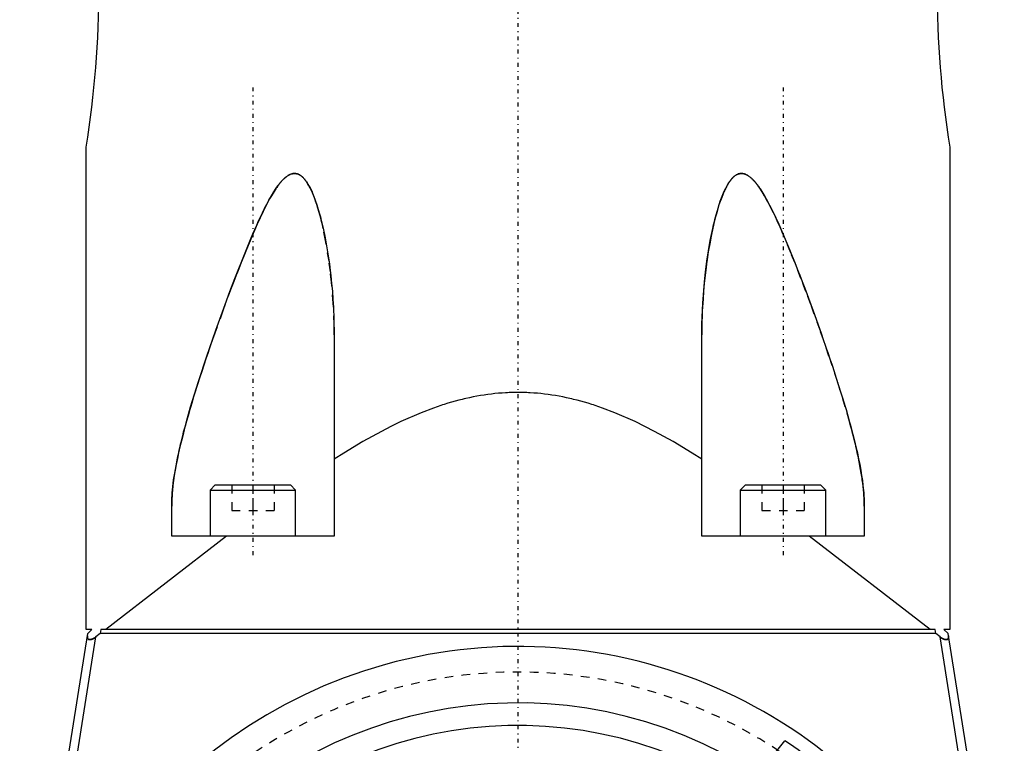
# Model space of a CAD drawing. Extents: x -565 to 216, y -1 to 791.
# Tile 5 of 13: x -158 to -43, y 367 to 451. Entities that reach past the tile are written whole.
import ezdxf

# ---------------------------------------------------------------- set-up
doc = ezdxf.new("R2010")
doc.units = 0
doc.linetypes.add('CENTER', pattern=[1.5, 0.45, -0.5, 0.05, -0.5])
doc.linetypes.add('DASHED', pattern=[2, 1, -1])
for name, color, linetype in [('AM_0', 7, 'CONTINUOUS'), ('AM_3', 7, 'DASHED'), ('AM_7', 7, 'CENTER')]:
    doc.layers.add(name, color=color, linetype=linetype)

msp = doc.modelspace()

# ---------------------------------------------------------------- linework, layer by layer
at = {"layer": 'AM_0', "color": 7, "linetype": 'CONTINUOUS'}
for p, q in [((-150.5, 380), (-150.5, 436.41)), ((-49.5, 436.41), (-49.5, 380)), ((-121.5, 414.45), (-121.5, 390.89)), ((-78.5, 390.89), (-78.5, 414.45)), ((-135.4, 396.89), (-136, 396.29)), ((-136, 396.29), (-136, 390.89)), ((-136, 396.29), (-126, 396.29)), ((-135.4, 396.89), (-126.6, 396.89)), ((-126, 396.29), (-126.6, 396.89)), ((-126, 390.89), (-126, 396.29)), ((-73.4, 396.89), (-74, 396.29)), ((-74, 396.29), (-74, 390.89)), ((-74, 396.29), (-64, 396.29)), ((-73.4, 396.89), (-64.6, 396.89)), ((-64, 396.29), (-64.6, 396.89)), ((-64, 390.89), (-64, 396.29)), ((-140.5, 390.89), (-140.5, 394.42)), ((-59.5, 394.42), (-59.5, 390.89)), ((-134.07, 390.89), (-148.2, 380)), ((-121.5, 390.89), (-140.5, 390.89)), ((-59.5, 390.89), (-78.5, 390.89)), ((-51.8, 380), (-65.93, 390.89)), ((-149.82, 380), (-150.5, 380)), ((-150.31, 379.51), (-149.82, 380)), ((-148.8, 380), (-148.86, 379.5)), ((-51.2, 380), (-148.8, 380)), ((-51.14, 379.5), (-51.2, 380)), ((-49.5, 380), (-50.18, 380)), ((-50.18, 380), (-49.69, 379.51)), ((-158.27, 329.23), (-150.31, 379.51)), ((-157.29, 329.07), (-149.36, 379.12)), ((-148.86, 379.5), (-149.36, 379.12)), ((-51.14, 379.5), (-148.86, 379.5)), ((-50.64, 379.12), (-51.14, 379.5)), ((-44.48, 340.22), (-50.64, 379.12)), ((-43.12, 338.05), (-49.69, 379.51)), ((-72.66, 362.19), (-68.78, 366.98))]:
    msp.add_line(p, q, dxfattribs=at)
for points in [[(-140.5, 394.42, 0), (-140.5, 394.58, 0), (-140.49, 394.92, 0), (-140.48, 395.26, 0), (-140.47, 395.43, 0), (-140.46, 395.61, 0), (-140.43, 395.97, 0), (-140.4, 396.33, 0), (-140.36, 396.71, 0), (-140.32, 397.09, 0), (-140.27, 397.48, 0), (-140.24, 397.68, 0), (-140.21, 397.88, 0), (-140.14, 398.29, 0), (-140.07, 398.71, 0), (-139.99, 399.14, 0), (-139.91, 399.58, 0), (-139.82, 400.02, 0), (-139.77, 400.25, 0), (-139.72, 400.48, 0), (-139.62, 400.94, 0), (-139.51, 401.41, 0), (-139.46, 401.65, 0), (-139.4, 401.89, 0), (-139.28, 402.37, 0), (-139.16, 402.85, 0), (-139.1, 403.1, 0), (-139.03, 403.34, 0), (-138.9, 403.82, 0), (-138.77, 404.31, 0), (-138.28, 406.02, 0), (-137.36, 408.98, 0), (-136.37, 411.97, 0), (-135.33, 414.99, 0), (-134.24, 418.01, 0), (-133.68, 419.52, 0), (-133.1, 421.03, 0), (-131.92, 424.05, 0), (-131.2, 425.78, 0), (-130.99, 426.28, 0), (-130.77, 426.78, 0), (-130.66, 427.03, 0), (-130.55, 427.27, 0), (-130.33, 427.77, 0), (-130.1, 428.25, 0), (-129.87, 428.73, 0), (-129.63, 429.21, 0), (-129.38, 429.71, 0), (-129.25, 429.96, 0), (-129.12, 430.21, 0), (-128.84, 430.69, 0), (-128.56, 431.16, 0), (-128.27, 431.61, 0), (-128.09, 431.86, 0), (-128.04, 431.94, 0), (-127.98, 432.01, 0), (-127.96, 432.04, 0), (-127.93, 432.08, 0), (-127.87, 432.15, 0), (-127.82, 432.22, 0), (-127.76, 432.29, 0), (-127.7, 432.36, 0), (-127.64, 432.42, 0), (-127.61, 432.46, 0), (-127.58, 432.49, 0), (-127.52, 432.55, 0), (-127.46, 432.62, 0), (-127.43, 432.65, 0), (-127.4, 432.68, 0), (-127.34, 432.74, 0), (-127.28, 432.79, 0), (-127.24, 432.82, 0), (-127.21, 432.85, 0), (-127.15, 432.9, 0), (-127.08, 432.95, 0), (-127.01, 433, 0), (-126.94, 433.05, 0), (-126.87, 433.1, 0), (-126.84, 433.12, 0), (-126.8, 433.14, 0), (-126.73, 433.17, 0), (-126.66, 433.21, 0), (-126.59, 433.24, 0), (-126.51, 433.27, 0), (-126.44, 433.29, 0), (-126.4, 433.3, 0), (-126.36, 433.3, 0), (-126.29, 433.32, 0), (-126.21, 433.32, 0), (-126.14, 433.33, 0), (-126.06, 433.32, 0), (-125.99, 433.32, 0), (-125.95, 433.31, 0), (-125.91, 433.3, 0), (-125.84, 433.29, 0), (-125.77, 433.27, 0), (-125.7, 433.24, 0), (-125.63, 433.21, 0), (-125.56, 433.18, 0), (-125.53, 433.16, 0), (-125.5, 433.14, 0), (-125.43, 433.1, 0), (-125.37, 433.05, 0), (-125.31, 433, 0), (-125.25, 432.96, 0), (-125.19, 432.9, 0), (-125.17, 432.88, 0), (-125.14, 432.85, 0), (-125.08, 432.79, 0), (-125.03, 432.74, 0), (-125, 432.71, 0), (-124.98, 432.68, 0), (-124.93, 432.61, 0), (-124.87, 432.55, 0), (-124.85, 432.51, 0), (-124.82, 432.48, 0), (-124.77, 432.4, 0), (-124.71, 432.33, 0), (-124.66, 432.24, 0), (-124.6, 432.16, 0), (-124.55, 432.06, 0), (-124.52, 432.02, 0), (-124.49, 431.97, 0), (-124.43, 431.87, 0), (-124.38, 431.76, 0), (-124.32, 431.65, 0), (-124.26, 431.54, 0), (-124.2, 431.42, 0), (-124.17, 431.36, 0), (-124.14, 431.29, 0), (-124.08, 431.16, 0), (-124.02, 431.03, 0), (-124, 430.96, 0), (-123.83, 430.53, 0), (-123.51, 429.64, 0), (-123.24, 428.72, 0), (-123.11, 428.26, 0), (-123, 427.81, 0), (-122.79, 426.92, 0), (-122.6, 426.01, 0), (-122.42, 425.09, 0), (-122.26, 424.16, 0), (-122.12, 423.24, 0), (-122.06, 422.77, 0), (-122, 422.31, 0), (-121.89, 421.39, 0), (-121.79, 420.47, 0), (-121.71, 419.54, 0), (-121.64, 418.61, 0), (-121.59, 417.68, 0), (-121.56, 417.22, 0), (-121.54, 416.76, 0), (-121.52, 415.83, 0), (-121.5, 414.91, 0), (-121.5, 414.45, 0)], [(-78.5, 414.45, 0), (-78.49, 415.68, 0), (-78.39, 418.14, 0), (-78.19, 420.6, 0), (-78.06, 421.83, 0), (-77.9, 423.06, 0), (-77.51, 425.48, 0), (-77.22, 426.9, 0), (-77.13, 427.3, 0), (-77.03, 427.7, 0), (-76.98, 427.9, 0), (-76.93, 428.1, 0), (-76.83, 428.49, 0), (-76.72, 428.88, 0), (-76.6, 429.28, 0), (-76.48, 429.68, 0), (-76.34, 430.08, 0), (-76.27, 430.28, 0), (-76.19, 430.48, 0), (-76.04, 430.87, 0), (-75.88, 431.25, 0), (-75.7, 431.61, 0), (-75.51, 431.96, 0), (-75.39, 432.17, 0), (-75.36, 432.22, 0), (-75.32, 432.28, 0), (-75.3, 432.31, 0), (-75.28, 432.34, 0), (-75.24, 432.39, 0), (-75.2, 432.45, 0), (-75.18, 432.47, 0), (-75.16, 432.5, 0), (-75.12, 432.55, 0), (-75.08, 432.6, 0), (-75.06, 432.63, 0), (-75.04, 432.65, 0), (-75, 432.7, 0), (-74.96, 432.75, 0), (-74.92, 432.8, 0), (-74.87, 432.84, 0), (-74.83, 432.88, 0), (-74.8, 432.91, 0), (-74.78, 432.93, 0), (-74.73, 432.97, 0), (-74.68, 433.01, 0), (-74.63, 433.05, 0), (-74.58, 433.08, 0), (-74.53, 433.12, 0), (-74.51, 433.13, 0), (-74.48, 433.15, 0), (-74.43, 433.18, 0), (-74.37, 433.21, 0), (-74.32, 433.23, 0), (-74.26, 433.26, 0), (-74.2, 433.27, 0), (-74.17, 433.28, 0), (-74.14, 433.29, 0), (-74.09, 433.3, 0), (-74.03, 433.32, 0), (-73.97, 433.32, 0), (-73.9, 433.33, 0), (-73.84, 433.33, 0), (-73.81, 433.33, 0), (-73.78, 433.32, 0), (-73.72, 433.32, 0), (-73.66, 433.31, 0), (-73.6, 433.3, 0), (-73.54, 433.28, 0), (-73.48, 433.26, 0), (-73.45, 433.25, 0), (-73.42, 433.24, 0), (-73.36, 433.22, 0), (-73.3, 433.19, 0), (-73.27, 433.17, 0), (-73.24, 433.16, 0), (-73.18, 433.13, 0), (-73.12, 433.09, 0), (-73.09, 433.08, 0), (-73.07, 433.06, 0), (-73.01, 433.02, 0), (-72.95, 432.98, 0), (-72.9, 432.94, 0), (-72.85, 432.9, 0), (-72.79, 432.85, 0), (-72.77, 432.83, 0), (-72.74, 432.81, 0), (-72.69, 432.76, 0), (-72.64, 432.71, 0), (-72.59, 432.67, 0), (-72.54, 432.61, 0), (-72.48, 432.56, 0), (-72.46, 432.53, 0), (-72.43, 432.5, 0), (-72.38, 432.45, 0), (-72.32, 432.38, 0), (-72.3, 432.35, 0), (-72.27, 432.32, 0), (-72.21, 432.25, 0), (-72.15, 432.18, 0), (-72.13, 432.15, 0), (-72.1, 432.11, 0), (-72.04, 432.03, 0), (-71.98, 431.96, 0), (-71.92, 431.87, 0), (-71.86, 431.79, 0), (-71.79, 431.7, 0), (-71.76, 431.66, 0), (-71.73, 431.61, 0), (-71.67, 431.51, 0), (-71.6, 431.42, 0), (-71.37, 431.04, 0), (-71.16, 430.7, 0), (-70.96, 430.35, 0), (-70.57, 429.62, 0), (-70.2, 428.87, 0), (-69.84, 428.12, 0), (-69.51, 427.4, 0), (-69.18, 426.67, 0), (-69.02, 426.3, 0), (-68.86, 425.93, 0), (-68.55, 425.18, 0), (-68.24, 424.43, 0), (-67.93, 423.67, 0), (-67.63, 422.92, 0), (-67.34, 422.17, 0), (-67.19, 421.79, 0), (-67.05, 421.42, 0), (-66.76, 420.67, 0), (-66.47, 419.91, 0), (-65.49, 417.27, 0), (-64.55, 414.64, 0), (-64.29, 413.89, 0), (-64.02, 413.14, 0), (-63.9, 412.76, 0), (-63.77, 412.39, 0), (-63.51, 411.64, 0), (-63.26, 410.89, 0), (-63.02, 410.15, 0), (-62.77, 409.4, 0), (-62.54, 408.66, 0), (-62.42, 408.29, 0), (-62.3, 407.92, 0), (-62.07, 407.18, 0), (-61.85, 406.44, 0), (-61.74, 406.08, 0), (-61.63, 405.71, 0), (-61.42, 404.98, 0), (-61.21, 404.25, 0), (-61.11, 403.88, 0), (-61.02, 403.52, 0), (-60.83, 402.79, 0), (-60.65, 402.07, 0), (-60.47, 401.36, 0), (-60.31, 400.65, 0), (-60.17, 399.96, 0), (-60.1, 399.62, 0), (-60.03, 399.29, 0), (-59.92, 398.64, 0), (-59.81, 398.01, 0), (-59.72, 397.41, 0), (-59.65, 396.82, 0), (-59.59, 396.25, 0), (-59.57, 395.98, 0), (-59.55, 395.71, 0), (-59.52, 395.18, 0), (-59.5, 394.67, 0), (-59.5, 394.42, 0)], [(-78.5, 399.9, 0), (-79.63, 400.62, 0), (-81.86, 401.96, 0), (-84.03, 403.16, 0), (-85.15, 403.74, 0), (-86.3, 404.3, 0), (-88.69, 405.34, 0), (-90.13, 405.89, 0), (-90.55, 406.04, 0), (-90.96, 406.18, 0), (-91.17, 406.25, 0), (-91.38, 406.31, 0), (-91.8, 406.44, 0), (-92.22, 406.57, 0), (-92.65, 406.68, 0), (-93.07, 406.8, 0), (-93.49, 406.9, 0), (-93.71, 406.95, 0), (-93.92, 407, 0), (-94.34, 407.1, 0), (-94.77, 407.18, 0), (-95.19, 407.27, 0), (-95.62, 407.34, 0), (-96.04, 407.41, 0), (-96.25, 407.44, 0), (-96.47, 407.47, 0), (-96.89, 407.52, 0), (-97.31, 407.57, 0), (-97.73, 407.61, 0), (-98.15, 407.64, 0), (-98.56, 407.67, 0), (-98.77, 407.68, 0), (-98.98, 407.69, 0), (-99.39, 407.7, 0), (-99.8, 407.7, 0), (-100, 407.71, 0), (-100.2, 407.7, 0), (-100.61, 407.7, 0), (-101.02, 407.69, 0), (-101.23, 407.68, 0), (-101.44, 407.67, 0), (-101.85, 407.64, 0), (-102.27, 407.61, 0), (-102.69, 407.57, 0), (-103.11, 407.52, 0), (-103.53, 407.47, 0), (-103.75, 407.44, 0), (-103.96, 407.41, 0), (-104.38, 407.34, 0), (-104.81, 407.27, 0), (-105.23, 407.18, 0), (-105.66, 407.1, 0), (-106.08, 407, 0), (-106.29, 406.95, 0), (-106.51, 406.9, 0), (-106.93, 406.8, 0), (-107.35, 406.68, 0), (-107.78, 406.57, 0), (-108.2, 406.44, 0), (-108.62, 406.31, 0), (-108.83, 406.25, 0), (-109.04, 406.18, 0), (-109.45, 406.04, 0), (-109.87, 405.89, 0), (-111.31, 405.34, 0), (-113.7, 404.3, 0), (-114.85, 403.74, 0), (-115.97, 403.16, 0), (-118.14, 401.96, 0), (-120.37, 400.62, 0), (-121.5, 399.9, 0)], [(-149.36, 379.12, 0), (-149.37, 379.11, 0), (-149.38, 379.1, 0), (-149.4, 379.09, 0), (-149.41, 379.08, 0), (-149.42, 379.08, 0), (-149.43, 379.07, 0), (-149.45, 379.06, 0), (-149.46, 379.05, 0), (-149.48, 379.03, 0), (-149.49, 379.02, 0), (-149.5, 379.02, 0), (-149.51, 379.01, 0), (-149.52, 379, 0), (-149.54, 378.99, 0), (-149.55, 378.98, 0), (-149.57, 378.98, 0), (-149.59, 378.97, 0), (-149.59, 378.96, 0), (-149.6, 378.96, 0), (-149.62, 378.95, 0), (-149.63, 378.94, 0), (-149.64, 378.94, 0), (-149.65, 378.93, 0), (-149.66, 378.92, 0), (-149.67, 378.92, 0), (-149.68, 378.91, 0), (-149.69, 378.91, 0), (-149.7, 378.9, 0), (-149.72, 378.9, 0), (-149.73, 378.89, 0), (-149.75, 378.88, 0), (-149.76, 378.88, 0), (-149.77, 378.87, 0), (-149.78, 378.87, 0), (-149.79, 378.86, 0), (-149.8, 378.86, 0), (-149.82, 378.85, 0), (-149.83, 378.85, 0), (-149.85, 378.84, 0), (-149.85, 378.84, 0), (-149.86, 378.84, 0), (-149.88, 378.83, 0), (-149.89, 378.83, 0), (-149.9, 378.82, 0), (-149.92, 378.82, 0), (-149.93, 378.82, 0), (-149.94, 378.81, 0), (-149.95, 378.81, 0), (-149.96, 378.81, 0), (-149.97, 378.81, 0), (-149.99, 378.8, 0), (-150, 378.8, 0), (-150.01, 378.8, 0), (-150.02, 378.8, 0), (-150.03, 378.8, 0), (-150.04, 378.8, 0), (-150.05, 378.8, 0), (-150.06, 378.8, 0), (-150.08, 378.8, 0), (-150.09, 378.8, 0), (-150.1, 378.8, 0), (-150.1, 378.8, 0), (-150.11, 378.8, 0), (-150.12, 378.8, 0), (-150.13, 378.8, 0), (-150.14, 378.8, 0), (-150.15, 378.8, 0), (-150.16, 378.81, 0), (-150.16, 378.81, 0), (-150.17, 378.81, 0), (-150.18, 378.81, 0), (-150.19, 378.82, 0), (-150.2, 378.82, 0), (-150.21, 378.82, 0), (-150.22, 378.83, 0), (-150.22, 378.83, 0), (-150.23, 378.83, 0), (-150.23, 378.84, 0), (-150.24, 378.84, 0), (-150.25, 378.85, 0), (-150.26, 378.86, 0), (-150.27, 378.86, 0), (-150.27, 378.86, 0), (-150.27, 378.87, 0), (-150.28, 378.87, 0), (-150.29, 378.88, 0), (-150.29, 378.89, 0), (-150.3, 378.9, 0), (-150.3, 378.9, 0), (-150.31, 378.91, 0), (-150.31, 378.91, 0), (-150.31, 378.92, 0), (-150.32, 378.93, 0), (-150.32, 378.94, 0), (-150.33, 378.95, 0), (-150.33, 378.95, 0), (-150.33, 378.96, 0), (-150.33, 378.96, 0), (-150.34, 378.97, 0), (-150.34, 378.98, 0), (-150.34, 378.99, 0), (-150.35, 379, 0), (-150.35, 379.01, 0), (-150.35, 379.02, 0), (-150.35, 379.02, 0), (-150.35, 379.03, 0), (-150.35, 379.04, 0), (-150.36, 379.05, 0), (-150.36, 379.05, 0), (-150.36, 379.06, 0), (-150.36, 379.07, 0), (-150.36, 379.08, 0), (-150.36, 379.08, 0), (-150.36, 379.09, 0), (-150.36, 379.11, 0), (-150.36, 379.12, 0), (-150.36, 379.13, 0), (-150.36, 379.14, 0), (-150.36, 379.15, 0), (-150.36, 379.15, 0), (-150.36, 379.16, 0), (-150.36, 379.18, 0), (-150.36, 379.19, 0), (-150.36, 379.2, 0), (-150.36, 379.21, 0), (-150.36, 379.22, 0), (-150.35, 379.23, 0), (-150.35, 379.24, 0), (-150.35, 379.25, 0), (-150.35, 379.26, 0)], [(-49.65, 379.26, 0), (-49.65, 379.25, 0), (-49.65, 379.24, 0), (-49.64, 379.22, 0), (-49.64, 379.21, 0), (-49.64, 379.21, 0), (-49.64, 379.19, 0), (-49.64, 379.18, 0), (-49.64, 379.16, 0), (-49.64, 379.15, 0), (-49.64, 379.14, 0), (-49.64, 379.13, 0), (-49.64, 379.12, 0), (-49.64, 379.11, 0), (-49.64, 379.1, 0), (-49.64, 379.08, 0), (-49.64, 379.07, 0), (-49.64, 379.06, 0), (-49.64, 379.05, 0), (-49.64, 379.05, 0), (-49.65, 379.04, 0), (-49.65, 379.02, 0), (-49.65, 379.02, 0), (-49.65, 379.01, 0), (-49.65, 379, 0), (-49.66, 378.99, 0), (-49.66, 378.99, 0), (-49.66, 378.98, 0), (-49.66, 378.97, 0), (-49.67, 378.96, 0), (-49.67, 378.95, 0), (-49.68, 378.94, 0), (-49.68, 378.93, 0), (-49.68, 378.93, 0), (-49.68, 378.92, 0), (-49.69, 378.92, 0), (-49.69, 378.91, 0), (-49.7, 378.9, 0), (-49.71, 378.89, 0), (-49.71, 378.88, 0), (-49.72, 378.88, 0), (-49.72, 378.88, 0), (-49.72, 378.87, 0), (-49.73, 378.86, 0), (-49.74, 378.86, 0), (-49.75, 378.85, 0), (-49.75, 378.85, 0), (-49.76, 378.84, 0), (-49.76, 378.84, 0), (-49.77, 378.84, 0), (-49.78, 378.83, 0), (-49.79, 378.83, 0), (-49.8, 378.82, 0), (-49.81, 378.82, 0), (-49.81, 378.82, 0), (-49.82, 378.82, 0), (-49.83, 378.81, 0), (-49.84, 378.81, 0), (-49.85, 378.81, 0), (-49.86, 378.8, 0), (-49.87, 378.8, 0), (-49.87, 378.8, 0), (-49.88, 378.8, 0), (-49.89, 378.8, 0), (-49.9, 378.8, 0), (-49.91, 378.8, 0), (-49.91, 378.8, 0), (-49.93, 378.8, 0), (-49.94, 378.8, 0), (-49.94, 378.8, 0), (-49.95, 378.8, 0), (-49.96, 378.8, 0), (-49.98, 378.8, 0), (-49.99, 378.8, 0), (-50, 378.8, 0), (-50.02, 378.81, 0), (-50.02, 378.81, 0), (-50.03, 378.81, 0), (-50.04, 378.81, 0), (-50.06, 378.81, 0), (-50.07, 378.82, 0), (-50.08, 378.82, 0), (-50.1, 378.82, 0), (-50.1, 378.83, 0), (-50.11, 378.83, 0), (-50.12, 378.83, 0), (-50.14, 378.84, 0), (-50.15, 378.84, 0), (-50.17, 378.85, 0), (-50.18, 378.85, 0), (-50.19, 378.85, 0), (-50.19, 378.86, 0), (-50.21, 378.86, 0), (-50.22, 378.87, 0), (-50.24, 378.87, 0), (-50.25, 378.88, 0), (-50.26, 378.89, 0), (-50.27, 378.89, 0), (-50.28, 378.89, 0), (-50.29, 378.9, 0), (-50.31, 378.91, 0), (-50.32, 378.91, 0), (-50.34, 378.92, 0), (-50.35, 378.93, 0), (-50.36, 378.93, 0), (-50.36, 378.94, 0), (-50.38, 378.94, 0), (-50.39, 378.95, 0), (-50.4, 378.96, 0), (-50.41, 378.96, 0), (-50.42, 378.97, 0), (-50.43, 378.98, 0), (-50.44, 378.98, 0), (-50.45, 378.99, 0), (-50.46, 378.99, 0), (-50.47, 379, 0), (-50.52, 379.03, 0), (-50.6, 379.09, 0), (-50.64, 379.12, 0)]]:
    msp.add_polyline3d(points, dxfattribs=at)
for centre, radius, start, end in [((-266.36, 455.11), 117.36, 350.8296, 9.1704), ((66.36, 455.11), 117.36, 170.8296, 189.1704), ((-100, 320), 58, 27.219, 262.0125), ((-100, 320), 51.4, 56.9164, 225.752), ((-100, 320), 48.75, 56.9654, 225.7186), ((-100, 320), 56.4, 46.2186, 56.39)]:
    msp.add_arc(centre, radius, start, end, dxfattribs=at)
at = {"layer": 'AM_3', "color": 6, "linetype": 'DASHED'}
for p, q in [((-133.47, 396.89), (-133.47, 393.89)), ((-131, 396.89), (-131, 393.89)), ((-128.53, 396.89), (-128.53, 393.89)), ((-71.47, 396.89), (-71.47, 393.89)), ((-69, 396.89), (-69, 393.89)), ((-66.53, 396.89), (-66.53, 393.89)), ((-133.47, 393.89), (-128.53, 393.89)), ((-71.47, 393.89), (-66.53, 393.89))]:
    msp.add_line(p, q, dxfattribs=at)
for points in [[(-121.5, 414.45, 0), (-121.51, 415.68, 0), (-121.61, 418.14, 0), (-121.81, 420.6, 0), (-121.94, 421.83, 0), (-122.1, 423.06, 0), (-122.49, 425.48, 0), (-122.78, 426.9, 0), (-122.87, 427.3, 0), (-122.97, 427.7, 0), (-123.02, 427.9, 0), (-123.07, 428.1, 0), (-123.17, 428.49, 0), (-123.28, 428.88, 0), (-123.4, 429.28, 0), (-123.52, 429.68, 0), (-123.66, 430.08, 0), (-123.73, 430.28, 0), (-123.81, 430.48, 0), (-123.96, 430.87, 0), (-124.12, 431.25, 0), (-124.3, 431.61, 0), (-124.49, 431.96, 0), (-124.61, 432.17, 0), (-124.64, 432.22, 0), (-124.68, 432.28, 0), (-124.7, 432.31, 0), (-124.72, 432.34, 0), (-124.76, 432.39, 0), (-124.8, 432.45, 0), (-124.82, 432.47, 0), (-124.84, 432.5, 0), (-124.88, 432.55, 0), (-124.92, 432.6, 0), (-124.94, 432.63, 0), (-124.96, 432.65, 0), (-125, 432.7, 0), (-125.04, 432.75, 0), (-125.08, 432.8, 0), (-125.13, 432.84, 0), (-125.17, 432.88, 0), (-125.2, 432.91, 0), (-125.22, 432.93, 0), (-125.27, 432.97, 0), (-125.32, 433.01, 0), (-125.37, 433.05, 0), (-125.42, 433.08, 0), (-125.47, 433.12, 0), (-125.49, 433.13, 0), (-125.52, 433.15, 0), (-125.57, 433.18, 0), (-125.63, 433.21, 0), (-125.68, 433.23, 0), (-125.74, 433.26, 0), (-125.8, 433.27, 0), (-125.83, 433.28, 0), (-125.86, 433.29, 0), (-125.91, 433.3, 0), (-125.97, 433.32, 0), (-126.03, 433.32, 0), (-126.1, 433.33, 0), (-126.16, 433.33, 0), (-126.19, 433.33, 0), (-126.22, 433.32, 0), (-126.28, 433.32, 0), (-126.34, 433.31, 0), (-126.4, 433.3, 0), (-126.46, 433.28, 0), (-126.52, 433.26, 0), (-126.55, 433.25, 0), (-126.58, 433.24, 0), (-126.64, 433.22, 0), (-126.7, 433.19, 0), (-126.73, 433.17, 0), (-126.76, 433.16, 0), (-126.82, 433.13, 0), (-126.88, 433.09, 0), (-126.91, 433.08, 0), (-126.93, 433.06, 0), (-126.99, 433.02, 0), (-127.05, 432.98, 0), (-127.1, 432.94, 0), (-127.15, 432.9, 0), (-127.21, 432.85, 0), (-127.23, 432.83, 0), (-127.26, 432.81, 0), (-127.31, 432.76, 0), (-127.36, 432.71, 0), (-127.41, 432.67, 0), (-127.46, 432.61, 0), (-127.52, 432.56, 0), (-127.54, 432.53, 0), (-127.57, 432.5, 0), (-127.62, 432.45, 0), (-127.68, 432.38, 0), (-127.7, 432.35, 0), (-127.73, 432.32, 0), (-127.79, 432.25, 0), (-127.85, 432.18, 0), (-127.87, 432.15, 0), (-127.9, 432.11, 0), (-127.96, 432.03, 0), (-128.02, 431.96, 0), (-128.08, 431.87, 0), (-128.14, 431.79, 0), (-128.21, 431.7, 0), (-128.24, 431.66, 0), (-128.27, 431.61, 0), (-128.33, 431.51, 0), (-128.4, 431.42, 0), (-128.63, 431.04, 0), (-128.84, 430.7, 0), (-129.04, 430.35, 0), (-129.43, 429.62, 0), (-129.8, 428.87, 0), (-130.16, 428.12, 0), (-130.49, 427.4, 0), (-130.82, 426.67, 0), (-130.98, 426.3, 0), (-131.14, 425.93, 0), (-131.45, 425.18, 0), (-131.76, 424.43, 0), (-132.07, 423.67, 0), (-132.37, 422.92, 0), (-132.66, 422.17, 0), (-132.81, 421.79, 0), (-132.95, 421.42, 0), (-133.24, 420.67, 0), (-133.53, 419.91, 0), (-134.51, 417.27, 0), (-135.45, 414.64, 0), (-135.71, 413.89, 0), (-135.98, 413.14, 0), (-136.1, 412.76, 0), (-136.23, 412.39, 0), (-136.49, 411.64, 0), (-136.74, 410.89, 0), (-136.98, 410.15, 0), (-137.23, 409.4, 0), (-137.46, 408.66, 0), (-137.58, 408.29, 0), (-137.7, 407.92, 0), (-137.93, 407.18, 0), (-138.15, 406.44, 0), (-138.26, 406.08, 0), (-138.37, 405.71, 0), (-138.58, 404.98, 0), (-138.79, 404.25, 0), (-138.89, 403.88, 0), (-138.98, 403.52, 0), (-139.17, 402.79, 0), (-139.35, 402.07, 0), (-139.53, 401.36, 0), (-139.69, 400.65, 0), (-139.83, 399.96, 0), (-139.9, 399.62, 0), (-139.97, 399.29, 0), (-140.08, 398.64, 0), (-140.19, 398.01, 0), (-140.28, 397.41, 0), (-140.35, 396.82, 0), (-140.41, 396.25, 0), (-140.43, 395.98, 0), (-140.45, 395.71, 0), (-140.48, 395.18, 0), (-140.5, 394.67, 0), (-140.5, 394.42, 0)], [(-59.5, 394.42, 0), (-59.5, 394.58, 0), (-59.51, 394.92, 0), (-59.52, 395.26, 0), (-59.53, 395.43, 0), (-59.54, 395.61, 0), (-59.57, 395.97, 0), (-59.6, 396.33, 0), (-59.64, 396.71, 0), (-59.68, 397.09, 0), (-59.73, 397.48, 0), (-59.76, 397.68, 0), (-59.79, 397.88, 0), (-59.86, 398.29, 0), (-59.93, 398.71, 0), (-60.01, 399.14, 0), (-60.09, 399.58, 0), (-60.18, 400.02, 0), (-60.23, 400.25, 0), (-60.28, 400.48, 0), (-60.38, 400.94, 0), (-60.49, 401.41, 0), (-60.54, 401.65, 0), (-60.6, 401.89, 0), (-60.72, 402.37, 0), (-60.84, 402.85, 0), (-60.9, 403.1, 0), (-60.97, 403.34, 0), (-61.1, 403.82, 0), (-61.23, 404.31, 0), (-61.72, 406.02, 0), (-62.64, 408.98, 0), (-63.63, 411.97, 0), (-64.67, 414.99, 0), (-65.76, 418.01, 0), (-66.32, 419.52, 0), (-66.9, 421.03, 0), (-68.08, 424.05, 0), (-68.8, 425.78, 0), (-69.01, 426.28, 0), (-69.23, 426.78, 0), (-69.34, 427.03, 0), (-69.45, 427.27, 0), (-69.67, 427.77, 0), (-69.9, 428.25, 0), (-70.13, 428.73, 0), (-70.37, 429.21, 0), (-70.62, 429.71, 0), (-70.75, 429.96, 0), (-70.88, 430.21, 0), (-71.16, 430.69, 0), (-71.44, 431.16, 0), (-71.73, 431.61, 0), (-71.91, 431.86, 0), (-71.96, 431.94, 0), (-72.02, 432.01, 0), (-72.04, 432.04, 0), (-72.07, 432.08, 0), (-72.13, 432.15, 0), (-72.18, 432.22, 0), (-72.24, 432.29, 0), (-72.3, 432.36, 0), (-72.36, 432.42, 0), (-72.39, 432.46, 0), (-72.42, 432.49, 0), (-72.48, 432.55, 0), (-72.54, 432.62, 0), (-72.57, 432.65, 0), (-72.6, 432.68, 0), (-72.66, 432.74, 0), (-72.72, 432.79, 0), (-72.76, 432.82, 0), (-72.79, 432.85, 0), (-72.85, 432.9, 0), (-72.92, 432.95, 0), (-72.99, 433, 0), (-73.06, 433.05, 0), (-73.13, 433.1, 0), (-73.16, 433.12, 0), (-73.2, 433.14, 0), (-73.27, 433.17, 0), (-73.34, 433.21, 0), (-73.41, 433.24, 0), (-73.49, 433.27, 0), (-73.56, 433.29, 0), (-73.6, 433.3, 0), (-73.64, 433.3, 0), (-73.71, 433.32, 0), (-73.79, 433.32, 0), (-73.86, 433.33, 0), (-73.94, 433.32, 0), (-74.01, 433.32, 0), (-74.05, 433.31, 0), (-74.09, 433.3, 0), (-74.16, 433.29, 0), (-74.23, 433.27, 0), (-74.3, 433.24, 0), (-74.37, 433.21, 0), (-74.44, 433.18, 0), (-74.47, 433.16, 0), (-74.5, 433.14, 0), (-74.57, 433.1, 0), (-74.63, 433.05, 0), (-74.69, 433, 0), (-74.75, 432.96, 0), (-74.81, 432.9, 0), (-74.83, 432.88, 0), (-74.86, 432.85, 0), (-74.92, 432.79, 0), (-74.97, 432.74, 0), (-75, 432.71, 0), (-75.02, 432.68, 0), (-75.07, 432.61, 0), (-75.13, 432.55, 0), (-75.15, 432.51, 0), (-75.18, 432.48, 0), (-75.23, 432.4, 0), (-75.29, 432.33, 0), (-75.34, 432.24, 0), (-75.4, 432.16, 0), (-75.45, 432.06, 0), (-75.48, 432.02, 0), (-75.51, 431.97, 0), (-75.57, 431.87, 0), (-75.62, 431.76, 0), (-75.68, 431.65, 0), (-75.74, 431.54, 0), (-75.8, 431.42, 0), (-75.83, 431.36, 0), (-75.86, 431.29, 0), (-75.92, 431.16, 0), (-75.98, 431.03, 0), (-76, 430.96, 0), (-76.17, 430.53, 0), (-76.49, 429.64, 0), (-76.76, 428.72, 0), (-76.89, 428.26, 0), (-77, 427.81, 0), (-77.21, 426.92, 0), (-77.4, 426.01, 0), (-77.58, 425.09, 0), (-77.74, 424.16, 0), (-77.88, 423.24, 0), (-77.94, 422.77, 0), (-78, 422.31, 0), (-78.11, 421.39, 0), (-78.21, 420.47, 0), (-78.29, 419.54, 0), (-78.36, 418.61, 0), (-78.41, 417.68, 0), (-78.44, 417.22, 0), (-78.46, 416.76, 0), (-78.48, 415.83, 0), (-78.5, 414.91, 0), (-78.5, 414.45, 0)], [(-150.35, 379.26, 0), (-150.35, 379.25, 0), (-150.35, 379.24, 0), (-150.36, 379.22, 0), (-150.36, 379.21, 0), (-150.36, 379.21, 0), (-150.36, 379.19, 0), (-150.36, 379.18, 0), (-150.36, 379.16, 0), (-150.36, 379.15, 0), (-150.36, 379.14, 0), (-150.36, 379.13, 0), (-150.36, 379.12, 0), (-150.36, 379.11, 0), (-150.36, 379.1, 0), (-150.36, 379.08, 0), (-150.36, 379.07, 0), (-150.36, 379.06, 0), (-150.36, 379.05, 0), (-150.36, 379.05, 0), (-150.35, 379.04, 0), (-150.35, 379.02, 0), (-150.35, 379.02, 0), (-150.35, 379.01, 0), (-150.35, 379, 0), (-150.34, 378.99, 0), (-150.34, 378.99, 0), (-150.34, 378.98, 0), (-150.34, 378.97, 0), (-150.33, 378.96, 0), (-150.33, 378.95, 0), (-150.32, 378.94, 0), (-150.32, 378.93, 0), (-150.32, 378.93, 0), (-150.32, 378.92, 0), (-150.31, 378.92, 0), (-150.31, 378.91, 0), (-150.3, 378.9, 0), (-150.29, 378.89, 0), (-150.29, 378.88, 0), (-150.28, 378.88, 0), (-150.28, 378.88, 0), (-150.28, 378.87, 0), (-150.27, 378.86, 0), (-150.26, 378.86, 0), (-150.25, 378.85, 0), (-150.25, 378.85, 0), (-150.24, 378.84, 0), (-150.24, 378.84, 0), (-150.23, 378.84, 0), (-150.22, 378.83, 0), (-150.21, 378.83, 0), (-150.2, 378.82, 0), (-150.19, 378.82, 0), (-150.19, 378.82, 0), (-150.18, 378.82, 0), (-150.17, 378.81, 0), (-150.16, 378.81, 0), (-150.15, 378.81, 0), (-150.14, 378.8, 0), (-150.13, 378.8, 0), (-150.13, 378.8, 0), (-150.12, 378.8, 0), (-150.11, 378.8, 0), (-150.1, 378.8, 0), (-150.09, 378.8, 0), (-150.09, 378.8, 0), (-150.07, 378.8, 0), (-150.06, 378.8, 0), (-150.06, 378.8, 0), (-150.05, 378.8, 0), (-150.04, 378.8, 0), (-150.02, 378.8, 0), (-150.01, 378.8, 0), (-150, 378.8, 0), (-149.98, 378.81, 0), (-149.98, 378.81, 0), (-149.97, 378.81, 0), (-149.96, 378.81, 0), (-149.94, 378.81, 0), (-149.93, 378.82, 0), (-149.92, 378.82, 0), (-149.9, 378.82, 0), (-149.9, 378.83, 0), (-149.89, 378.83, 0), (-149.88, 378.83, 0), (-149.86, 378.84, 0), (-149.85, 378.84, 0), (-149.83, 378.85, 0), (-149.82, 378.85, 0), (-149.81, 378.85, 0), (-149.81, 378.86, 0), (-149.79, 378.86, 0), (-149.78, 378.87, 0), (-149.76, 378.87, 0), (-149.75, 378.88, 0), (-149.74, 378.89, 0), (-149.73, 378.89, 0), (-149.72, 378.89, 0), (-149.71, 378.9, 0), (-149.69, 378.91, 0), (-149.68, 378.91, 0), (-149.66, 378.92, 0), (-149.65, 378.93, 0), (-149.64, 378.93, 0), (-149.64, 378.94, 0), (-149.62, 378.94, 0), (-149.61, 378.95, 0), (-149.6, 378.96, 0), (-149.59, 378.96, 0), (-149.58, 378.97, 0), (-149.57, 378.98, 0), (-149.56, 378.98, 0), (-149.55, 378.99, 0), (-149.54, 378.99, 0), (-149.53, 379, 0), (-149.48, 379.03, 0), (-149.4, 379.09, 0), (-149.36, 379.12, 0)], [(-50.64, 379.12, 0), (-50.63, 379.11, 0), (-50.62, 379.1, 0), (-50.6, 379.09, 0), (-50.59, 379.08, 0), (-50.58, 379.08, 0), (-50.57, 379.07, 0), (-50.55, 379.06, 0), (-50.54, 379.05, 0), (-50.52, 379.03, 0), (-50.51, 379.02, 0), (-50.5, 379.02, 0), (-50.49, 379.01, 0), (-50.48, 379, 0), (-50.46, 378.99, 0), (-50.45, 378.98, 0), (-50.43, 378.98, 0), (-50.41, 378.97, 0), (-50.41, 378.96, 0), (-50.4, 378.96, 0), (-50.38, 378.95, 0), (-50.37, 378.94, 0), (-50.36, 378.94, 0), (-50.35, 378.93, 0), (-50.34, 378.92, 0), (-50.33, 378.92, 0), (-50.32, 378.91, 0), (-50.31, 378.91, 0), (-50.3, 378.9, 0), (-50.28, 378.9, 0), (-50.27, 378.89, 0), (-50.25, 378.88, 0), (-50.24, 378.88, 0), (-50.23, 378.87, 0), (-50.22, 378.87, 0), (-50.21, 378.86, 0), (-50.2, 378.86, 0), (-50.18, 378.85, 0), (-50.17, 378.85, 0), (-50.15, 378.84, 0), (-50.15, 378.84, 0), (-50.14, 378.84, 0), (-50.12, 378.83, 0), (-50.11, 378.83, 0), (-50.1, 378.82, 0), (-50.08, 378.82, 0), (-50.07, 378.82, 0), (-50.06, 378.81, 0), (-50.05, 378.81, 0), (-50.04, 378.81, 0), (-50.03, 378.81, 0), (-50.01, 378.8, 0), (-50, 378.8, 0), (-49.99, 378.8, 0), (-49.98, 378.8, 0), (-49.97, 378.8, 0), (-49.96, 378.8, 0), (-49.95, 378.8, 0), (-49.94, 378.8, 0), (-49.92, 378.8, 0), (-49.91, 378.8, 0), (-49.9, 378.8, 0), (-49.9, 378.8, 0), (-49.89, 378.8, 0), (-49.88, 378.8, 0), (-49.87, 378.8, 0), (-49.86, 378.8, 0), (-49.85, 378.8, 0), (-49.84, 378.81, 0), (-49.84, 378.81, 0), (-49.83, 378.81, 0), (-49.82, 378.81, 0), (-49.81, 378.82, 0), (-49.8, 378.82, 0), (-49.79, 378.82, 0), (-49.78, 378.83, 0), (-49.78, 378.83, 0), (-49.77, 378.83, 0), (-49.77, 378.84, 0), (-49.76, 378.84, 0), (-49.75, 378.85, 0), (-49.74, 378.86, 0), (-49.73, 378.86, 0), (-49.73, 378.86, 0), (-49.73, 378.87, 0), (-49.72, 378.87, 0), (-49.71, 378.88, 0), (-49.71, 378.89, 0), (-49.7, 378.9, 0), (-49.7, 378.9, 0), (-49.69, 378.91, 0), (-49.69, 378.91, 0), (-49.69, 378.92, 0), (-49.68, 378.93, 0), (-49.68, 378.94, 0), (-49.67, 378.95, 0), (-49.67, 378.95, 0), (-49.67, 378.96, 0), (-49.67, 378.96, 0), (-49.66, 378.97, 0), (-49.66, 378.98, 0), (-49.66, 378.99, 0), (-49.65, 379, 0), (-49.65, 379.01, 0), (-49.65, 379.02, 0), (-49.65, 379.02, 0), (-49.65, 379.03, 0), (-49.65, 379.04, 0), (-49.64, 379.05, 0), (-49.64, 379.05, 0), (-49.64, 379.06, 0), (-49.64, 379.07, 0), (-49.64, 379.08, 0), (-49.64, 379.08, 0), (-49.64, 379.09, 0), (-49.64, 379.11, 0), (-49.64, 379.12, 0), (-49.64, 379.13, 0), (-49.64, 379.14, 0), (-49.64, 379.15, 0), (-49.64, 379.15, 0), (-49.64, 379.16, 0), (-49.64, 379.18, 0), (-49.64, 379.19, 0), (-49.64, 379.2, 0), (-49.64, 379.21, 0), (-49.64, 379.22, 0), (-49.65, 379.23, 0), (-49.65, 379.24, 0), (-49.65, 379.25, 0), (-49.65, 379.26, 0)]]:
    msp.add_polyline3d(points, dxfattribs=at)
msp.add_arc((-100, 320), 55, 27.0903, 262.3098, dxfattribs=at)
at = {"layer": 'AM_7', "color": 4, "linetype": 'CENTER'}
for p, q in [((-100, 584.21), (-100, 258.05)), ((-131, 443.39), (-131, 388.39)), ((-69, 443.39), (-69, 388.39))]:
    msp.add_line(p, q, dxfattribs=at)

doc.saveas('drawing.dxf')
